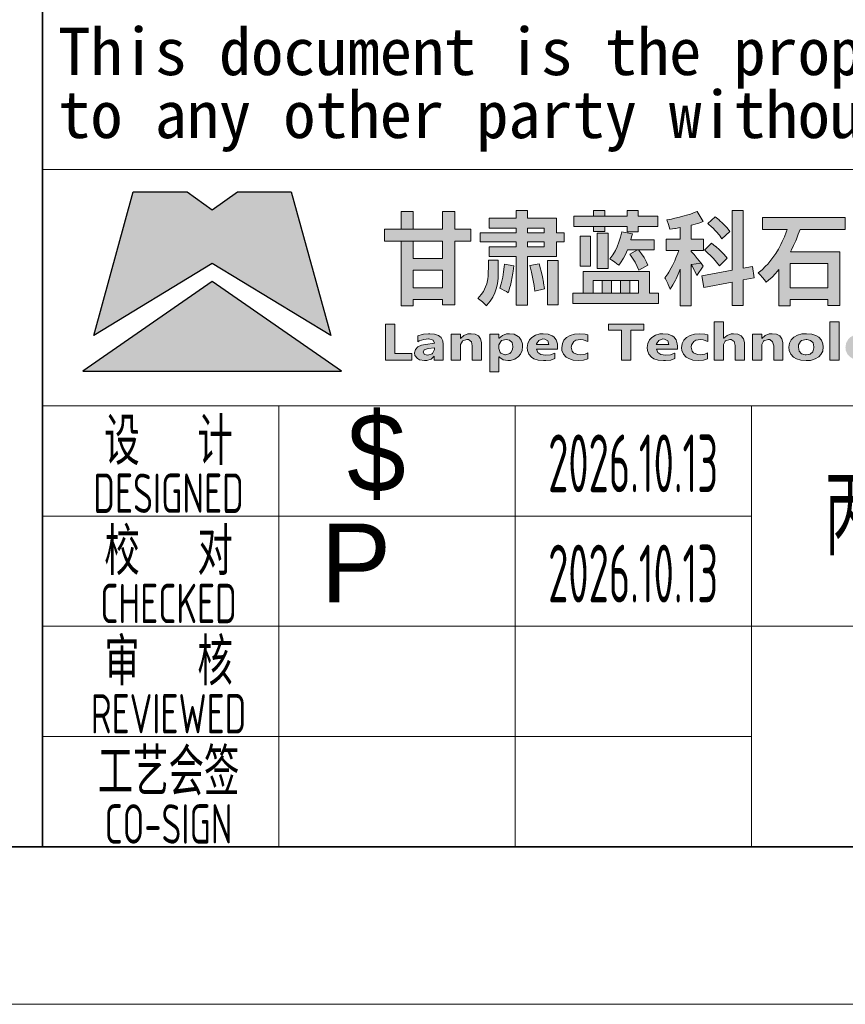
# Model space of a CAD drawing. Header units: millimetres. Extents: x 612290 to 637520, y -99766 to -71780.
# Tile 6 of 14: x 631776 to 633348, y -99766 to -97890. Entities that reach past the tile are written whole.
import ezdxf
from ezdxf.enums import TextEntityAlignment as Align

# ---------------------------------------------------------------- set-up
doc = ezdxf.new("R2010")
doc.units = ezdxf.units.MM
for name, color, linetype, lineweight in [('1粗实线', 7, 'Continuous', 35), ('2细实线', 3, 'Continuous', 13), ('7文本', 2, 'Continuous', 13), ('9图表', 4, 'Continuous', 13)]:
    doc.layers.add(name, color=color, linetype=linetype, lineweight=lineweight)
doc.layers.add('LOGO 1', color=7, linetype='Continuous', true_color=0x1e2380)
doc.layers.add('LOGO 2', color=7, linetype='Continuous', true_color=0x0075c2)
doc.styles.add('lanpec', font='bpec_e.shx', dxfattribs={"width": 0.75, "bigfont": 'hztxt.shx'})
doc.styles.add('签名', font='蓝滨（2023.12.29新增新同事电子签名）.ttf', dxfattribs={"width": 0.75})
doc.styles.add('黑体', font='simhei.ttf', dxfattribs={"width": 1.5})

# ---------------------------------------------------------------- blocks, each defined once
blk = doc.blocks.new('A1-零部件图-LANPEC-AUTOPRINT')
at = {"layer": '1粗实线'}
blk.add_lwpolyline([(-816, 10), (-10, 10), (-10, 584), (-816, 584)], close=True, dxfattribs=at)
at = {"layer": '9图表'}
blk.add_lwpolyline([(-841, 0), (0, 0), (0, 594), (-841, 594)], close=True, dxfattribs=at)
blk = doc.blocks.new('蓝科新LOGO')
at = {"layer": 'LOGO 1'}
h = blk.add_hatch(color=256, dxfattribs=at)
h.dxf.hatch_style = 1
h.paths.add_polyline_path([(3766.33, 824.802), (3765.443, 824.802), (3765.443, 825.787), (3764.757, 825.787), (3764.757, 824.802), (3763.113, 824.802), (3762.446, 824.802), (3761.523, 824.802), (3761.523, 824.125), (3762.446, 824.125), (3764.757, 824.125), (3764.757, 823.171), (3763.113, 823.171), (3763.113, 824.125), (3762.446, 824.125), (3762.446, 820.532), (3763.113, 820.532), (3763.113, 820.873), (3764.757, 820.873), (3764.757, 820.577), (3765.443, 820.577), (3765.443, 824.125), (3766.33, 824.125)])
h.paths.add_polyline_path([(3763.113, 822.508), (3764.757, 822.508), (3764.757, 821.536), (3763.113, 821.536)], flags=16)
h.paths.add_polyline_path([(3763.113, 825.787), (3762.446, 825.787), (3762.446, 824.802), (3763.113, 824.802)], flags=17)
h = blk.add_hatch(color=256, dxfattribs=at)
h.dxf.hatch_style = 1
h.paths.add_polyline_path([(3771.106, 825.411), (3769.489, 825.411), (3769.489, 825.832), (3768.861, 825.832), (3768.861, 825.411), (3767.347, 825.411), (3767.347, 824.856), (3768.861, 824.856), (3768.861, 824.591), (3766.845, 824.591), (3766.845, 824.089), (3768.861, 824.089), (3768.861, 823.816), (3767.347, 823.816), (3767.347, 823.27), (3768.861, 823.27), (3768.861, 820.572), (3769.489, 820.572), (3769.489, 823.27), (3771.106, 823.27), (3771.106, 824.089), (3771.532, 824.089), (3771.532, 824.591), (3771.106, 824.591)])
h.paths.add_polyline_path([(3769.489, 824.856), (3770.42, 824.856), (3770.42, 824.591), (3769.489, 824.591)], flags=16)
h.paths.add_polyline_path([(3769.489, 824.089), (3770.42, 824.089), (3770.42, 823.816), (3769.489, 823.816)], flags=16)
h.paths.add_polyline_path([(3767.853, 822.266), (3767.858, 822.553), (3767.858, 823.063), (3767.307, 823.063), (3767.307, 822.571), (3767.302, 822.468), (3767.289, 822.172), (3767.271, 822.037), (3767.213, 821.751), (3767.154, 821.594), (3767.033, 821.334), (3766.912, 821.15), (3766.72, 820.935), (3766.751, 820.917), (3766.975, 820.747), (3767.002, 820.725), (3767.195, 820.532), (3767.222, 820.559), (3767.41, 820.779), (3767.558, 821.007), (3767.67, 821.253), (3767.755, 821.527), (3767.808, 821.764), (3767.844, 822.051)])
h.paths.add_polyline_path([(3768.664, 822.342), (3768.682, 822.463), (3768.718, 822.75), (3768.198, 822.853), (3768.185, 822.705), (3768.149, 822.418), (3768.104, 822.132), (3768.091, 822.055), (3768.024, 821.76), (3767.943, 821.509), (3768.055, 821.455), (3768.185, 821.388), (3768.31, 821.316), (3768.404, 821.253), (3768.418, 821.289), (3768.507, 821.567), (3768.53, 821.652), (3768.597, 821.939), (3768.619, 822.051)], flags=17)
h.paths.add_polyline_path([(3770.295, 822.23), (3770.223, 822.512), (3770.205, 822.589), (3770.125, 822.866), (3769.614, 822.772), (3769.632, 822.696), (3769.704, 822.409), (3769.722, 822.311), (3769.784, 822.029), (3769.802, 821.943), (3769.847, 821.661), (3769.851, 821.634), (3769.892, 821.348), (3770.429, 821.468), (3770.425, 821.491), (3770.38, 821.782), (3770.371, 821.849), (3770.313, 822.136)], flags=17)
h.paths.add_polyline_path([(3771.196, 823.059), (3770.604, 823.059), (3770.604, 820.59), (3771.196, 820.59)], flags=17)
h = blk.add_hatch(color=256, dxfattribs=at)
h.dxf.hatch_style = 1
h.paths.add_polyline_path([(3776.738, 825.514), (3775.644, 825.514), (3775.649, 825.828), (3775.026, 825.828), (3775.026, 825.514), (3773.79, 825.514), (3773.167, 825.514), (3772.069, 825.514), (3772.069, 824.954), (3773.167, 824.954), (3775.026, 824.954), (3775.026, 824.654), (3775.649, 824.654), (3775.644, 824.954), (3776.738, 824.954)])
h.paths.add_polyline_path([(3773.79, 825.828), (3773.167, 825.828), (3773.167, 825.514), (3773.79, 825.514)], flags=17)
h.paths.add_polyline_path([(3773.79, 824.954), (3773.167, 824.954), (3773.167, 824.676), (3773.79, 824.676)], flags=17)
h.paths.add_polyline_path([(3772.992, 824.399), (3772.414, 824.399), (3772.414, 822.727), (3772.992, 822.727)])
h.paths.add_polyline_path([(3773.973, 824.569), (3773.364, 824.569), (3773.364, 822.615), (3773.973, 822.615)])
h.paths.add_polyline_path([(3776.536, 824.197), (3775.241, 824.197), (3775.282, 824.363), (3775.322, 824.528), (3774.736, 824.645), (3774.668, 824.354), (3774.578, 824.08), (3774.475, 823.816), (3774.377, 823.606), (3774.233, 823.364), (3774.067, 823.153), (3774.188, 823.072), (3774.327, 822.978), (3774.466, 822.875), (3774.569, 822.79), (3774.672, 822.929), (3774.825, 823.175), (3774.932, 823.377), (3775.053, 823.641), (3775.618, 823.641), (3775.662, 823.641), (3776.536, 823.641)])
h.paths.add_polyline_path([(3775.976, 823.216), (3775.837, 823.426), (3775.662, 823.641), (3775.618, 823.641), (3775.179, 823.399), (3775.335, 823.189), (3775.479, 822.951), (3775.6, 822.718), (3775.685, 822.508), (3776.182, 822.795), (3776.119, 822.951)])
h.paths.add_polyline_path([(3776.276, 822.445), (3772.575, 822.445), (3772.575, 821.227), (3773.149, 821.227), (3773.149, 821.93), (3773.637, 821.93), (3774.157, 821.93), (3774.654, 821.93), (3775.662, 821.93), (3775.662, 821.227), (3775.179, 821.227), (3774.654, 821.227), (3774.157, 821.227), (3772.575, 821.227), (3772.015, 821.227), (3772.015, 820.653), (3776.782, 820.653), (3776.782, 821.227), (3776.276, 821.227)])
h.paths.add_polyline_path([(3774.157, 821.93), (3773.637, 821.93), (3773.637, 821.227), (3774.157, 821.227)], flags=17)
h.paths.add_polyline_path([(3775.179, 821.93), (3774.654, 821.93), (3774.654, 821.227), (3775.179, 821.227)], flags=17)
h = blk.add_hatch(color=256, dxfattribs=at)
h.dxf.hatch_style = 1
h.paths.add_polyline_path([(3779.291, 824.242), (3778.601, 824.242), (3778.601, 825.021), (3778.696, 825.044), (3778.955, 825.115), (3779.023, 825.138), (3779.274, 825.232), (3778.924, 825.783), (3778.821, 825.738), (3778.561, 825.64), (3778.404, 825.59), (3778.14, 825.514), (3777.952, 825.465), (3777.687, 825.402), (3777.495, 825.362), (3777.235, 825.317), (3777.338, 825.057), (3777.401, 824.793), (3777.428, 824.797), (3777.696, 824.833), (3777.728, 824.838), (3777.992, 824.887), (3777.992, 824.242), (3777.204, 824.242), (3777.204, 823.61), (3777.907, 823.61), (3777.858, 823.462), (3777.75, 823.193), (3777.683, 823.037), (3777.562, 822.781), (3777.49, 822.642), (3777.356, 822.4), (3777.298, 822.311), (3777.136, 822.087), (3777.163, 822.037), (3777.298, 821.773), (3777.325, 821.71), (3777.423, 821.446), (3777.432, 821.46), (3777.575, 821.688), (3777.719, 821.952), (3777.764, 822.037), (3777.88, 822.297), (3777.992, 822.571), (3777.992, 820.528), (3778.601, 820.528), (3778.601, 822.83), (3779.148, 822.902), (3779.135, 822.925), (3778.955, 823.144), (3778.933, 823.171), (3778.758, 823.386), (3778.601, 823.561), (3778.601, 823.61), (3779.291, 823.61)])
h.paths.add_polyline_path([(3779.274, 822.741), (3779.148, 822.902), (3778.601, 822.83), (3778.646, 822.745), (3778.776, 822.494), (3778.794, 822.463), (3778.911, 822.208)], flags=17)
h.paths.add_polyline_path([(3780.438, 823.386), (3780.416, 823.408), (3780.219, 823.61), (3780.183, 823.637), (3779.977, 823.825), (3779.955, 823.839), (3779.739, 824.009), (3779.345, 823.623), (3779.372, 823.601), (3779.578, 823.413), (3779.614, 823.382), (3779.816, 823.189), (3779.834, 823.171), (3780.017, 822.96), (3780.174, 822.759), (3780.6, 823.189)], flags=17)
h.paths.add_polyline_path([(3780.389, 825.089), (3780.367, 825.111), (3780.165, 825.304), (3780.152, 825.317), (3779.941, 825.492), (3779.533, 825.106), (3779.547, 825.093), (3779.757, 824.909), (3779.784, 824.882), (3779.977, 824.681), (3779.986, 824.672), (3780.17, 824.461), (3780.313, 824.255), (3780.748, 824.676), (3780.595, 824.873), (3780.582, 824.887)], flags=17)
h.paths.add_polyline_path([(3782.006, 822.718), (3781.491, 822.62), (3781.491, 825.832), (3780.877, 825.832), (3780.877, 822.508), (3779.197, 822.194), (3779.296, 821.554), (3780.877, 821.849), (3780.877, 820.537), (3781.491, 820.537), (3781.491, 821.966), (3782.105, 822.087)])
h = blk.add_hatch(color=256, dxfattribs=at)
h.dxf.hatch_style = 1
h.paths.add_polyline_path([(3786.868, 823.534), (3784.126, 823.534), (3784.179, 823.637), (3784.305, 823.892), (3784.421, 824.152), (3784.457, 824.246), (3784.565, 824.515), (3784.668, 824.784), (3787.172, 824.784), (3787.172, 825.447), (3782.575, 825.447), (3782.575, 824.784), (3783.942, 824.784), (3783.893, 824.636), (3783.79, 824.367), (3783.673, 824.103), (3783.592, 823.942), (3783.458, 823.691), (3783.31, 823.449), (3783.207, 823.296), (3783.041, 823.068), (3782.862, 822.853), (3782.746, 822.727), (3782.544, 822.535), (3782.334, 822.365), (3782.441, 822.257), (3782.567, 822.114), (3782.683, 821.975), (3782.773, 821.845), (3782.898, 821.948), (3783.1, 822.132), (3783.292, 822.333), (3783.476, 822.553), (3783.476, 820.532), (3784.117, 820.532), (3784.117, 820.873), (3786.204, 820.873), (3786.204, 820.554), (3786.868, 820.554)])
h.paths.add_polyline_path([(3784.117, 822.889), (3786.204, 822.889), (3786.204, 821.527), (3784.117, 821.527)], flags=16)
h = blk.add_hatch(color=174, dxfattribs=at)
h.dxf.hatch_style = 1
h.paths.add_polyline_path([(3744.732, 816.88), (3759.132, 816.88), (3751.932, 821.88)])
h = blk.add_hatch(color=256, dxfattribs=at)
h.dxf.hatch_style = 1
h.paths.add_polyline_path([(3762.106, 819.509), (3761.577, 819.509), (3761.577, 817.51), (3763.037, 817.51), (3763.037, 817.863), (3762.106, 817.863)])
h.paths.add_polyline_path([(3764.791, 818.373), (3764.762, 818.578), (3764.674, 818.755), (3764.527, 818.872), (3764.311, 818.951), (3764.037, 818.97), (3763.978, 818.97), (3763.694, 818.941), (3763.615, 818.931), (3763.37, 818.853), (3763.37, 818.529), (3763.459, 818.578), (3763.713, 818.657), (3763.989, 818.689), (3764.223, 818.618), (3764.301, 818.441), (3763.811, 818.382), (3763.586, 818.343), (3763.37, 818.245), (3763.243, 818.098), (3763.194, 817.902), (3763.214, 817.765), (3763.351, 817.589), (3763.478, 817.52), (3763.753, 817.481), (3763.88, 817.481), (3764.115, 817.559), (3764.291, 817.716), (3764.291, 817.51), (3764.791, 817.51)])
h.paths.add_polyline_path([(3764.301, 818.196), (3764.301, 818.088), (3764.291, 818.059), (3764.193, 817.863), (3764.174, 817.853), (3763.929, 817.775), (3763.743, 817.824), (3763.674, 817.951), (3763.723, 818.069), (3763.958, 818.157)], flags=16)
h.paths.add_polyline_path([(3765.863, 818.566), (3766.104, 818.657), (3766.202, 818.647), (3766.359, 818.529), (3766.408, 818.304), (3766.408, 817.51), (3766.927, 817.51), (3766.927, 818.382), (3766.927, 818.48), (3766.868, 818.696), (3766.761, 818.853), (3766.574, 818.941), (3766.339, 818.97), (3766.163, 818.961), (3765.937, 818.872), (3765.751, 818.707), (3765.751, 818.941), (3765.232, 818.941), (3765.232, 817.51), (3765.751, 817.51), (3765.751, 818.324), (3765.761, 818.373)])
h.paths.add_polyline_path([(3769.014, 818.784), (3768.965, 818.823), (3768.749, 818.941), (3768.485, 818.97), (3768.318, 818.961), (3768.083, 818.882), (3767.897, 818.717), (3767.897, 818.941), (3767.378, 818.941), (3767.378, 816.854), (3767.897, 816.854), (3767.897, 817.687), (3767.907, 817.687), (3767.936, 817.648), (3768.132, 817.52), (3768.397, 817.481), (3768.534, 817.481), (3768.779, 817.55), (3768.985, 817.697), (3769.092, 817.834), (3769.181, 818.03), (3769.21, 818.265), (3769.2, 818.402), (3769.132, 818.618)])
h.paths.add_polyline_path([(3768.005, 818.549), (3768.044, 818.588), (3768.289, 818.657), (3768.485, 818.618), (3768.622, 818.49), (3768.671, 818.265), (3768.652, 818.098), (3768.563, 817.922), (3768.505, 817.863), (3768.26, 817.795), (3768.22, 817.795), (3767.995, 817.893), (3767.956, 817.932), (3767.887, 818.147), (3767.887, 818.265), (3767.897, 818.353)], flags=16)
h.paths.add_polyline_path([(3771.16, 818.284), (3771.15, 818.412), (3771.081, 818.627), (3770.944, 818.794), (3770.866, 818.853), (3770.631, 818.941), (3770.356, 818.97), (3770.17, 818.961), (3769.925, 818.892), (3769.719, 818.765), (3769.592, 818.627), (3769.504, 818.431), (3769.465, 818.206), (3769.484, 818.03), (3769.563, 817.834), (3769.71, 817.667), (3769.837, 817.579), (3770.072, 817.501), (3770.366, 817.481), (3770.503, 817.481), (3770.778, 817.51), (3771.003, 817.589), (3771.003, 817.893), (3770.758, 817.804), (3770.484, 817.775), (3770.229, 817.814), (3770.053, 817.922), (3769.984, 818.108), (3771.16, 818.108)])
h.paths.add_polyline_path([(3769.984, 818.373), (3769.994, 818.412), (3770.111, 818.598), (3770.347, 818.686), (3770.445, 818.676), (3770.611, 818.578), (3770.67, 818.373)], flags=16)
h.paths.add_polyline_path([(3771.914, 818.216), (3771.944, 818.363), (3772.061, 818.539), (3772.179, 818.608), (3772.443, 818.657), (3772.59, 818.637), (3772.835, 818.549), (3772.835, 818.912), (3772.688, 818.951), (3772.385, 818.97), (3772.11, 818.951), (3771.865, 818.882), (3771.659, 818.765), (3771.513, 818.618), (3771.424, 818.422), (3771.395, 818.186), (3771.405, 818.039), (3771.483, 817.844), (3771.64, 817.677), (3771.787, 817.589), (3772.022, 817.501), (3772.306, 817.481), (3772.61, 817.501), (3772.835, 817.569), (3772.835, 817.902), (3772.688, 817.834), (3772.424, 817.795), (3772.277, 817.814), (3772.051, 817.912), (3771.973, 818)])
h = blk.add_hatch(color=256, dxfattribs=at)
h.dxf.hatch_style = 1
h.paths.add_polyline_path([(3775.246, 819.166), (3775.961, 819.166), (3775.961, 819.509), (3774.001, 819.509), (3774.001, 819.166), (3774.716, 819.166), (3774.716, 817.51), (3775.246, 817.51)])
h.paths.add_polyline_path([(3776.666, 818.108), (3777.832, 818.108), (3777.832, 818.284), (3777.822, 818.412), (3777.754, 818.627), (3777.626, 818.794), (3777.538, 818.853), (3777.313, 818.941), (3777.029, 818.97), (3776.852, 818.961), (3776.607, 818.892), (3776.402, 818.765), (3776.274, 818.627), (3776.176, 818.431), (3776.147, 818.206), (3776.167, 818.03), (3776.245, 817.834), (3776.382, 817.667), (3776.519, 817.579), (3776.754, 817.501), (3777.048, 817.481), (3777.176, 817.481), (3777.46, 817.51), (3777.685, 817.589), (3777.685, 817.893), (3777.675, 817.893), (3777.44, 817.804), (3777.166, 817.775), (3776.901, 817.814), (3776.735, 817.922)])
h.paths.add_polyline_path([(3776.656, 818.373), (3776.666, 818.412), (3776.794, 818.598), (3777.029, 818.686), (3777.117, 818.676), (3777.293, 818.578), (3777.352, 818.373)], flags=16)
h.paths.add_polyline_path([(3778.596, 818.216), (3778.616, 818.363), (3778.743, 818.539), (3778.861, 818.608), (3779.126, 818.657), (3779.273, 818.637), (3779.517, 818.549), (3779.517, 818.912), (3779.361, 818.951), (3779.057, 818.97), (3778.792, 818.951), (3778.547, 818.882), (3778.342, 818.765), (3778.195, 818.618), (3778.097, 818.422), (3778.067, 818.186), (3778.087, 818.039), (3778.165, 817.844), (3778.322, 817.677), (3778.459, 817.589), (3778.694, 817.501), (3778.979, 817.481), (3778.988, 817.481), (3779.282, 817.501), (3779.508, 817.569), (3779.508, 817.902), (3779.361, 817.834), (3779.106, 817.795), (3778.949, 817.814), (3778.734, 817.912), (3778.655, 818)])
h.paths.add_polyline_path([(3779.88, 817.51), (3780.399, 817.51), (3780.399, 818.324), (3780.399, 818.373), (3780.501, 818.566), (3780.742, 818.657), (3780.83, 818.647), (3780.987, 818.549), (3781.046, 818.324), (3781.046, 817.51), (3781.565, 817.51), (3781.565, 818.392), (3781.565, 818.49), (3781.506, 818.696), (3781.389, 818.853), (3781.203, 818.941), (3780.958, 818.97), (3780.821, 818.961), (3780.595, 818.882), (3780.399, 818.717), (3780.399, 819.627), (3779.88, 819.627)])
h.paths.add_polyline_path([(3782.016, 817.51), (3782.535, 817.51), (3782.535, 818.324), (3782.535, 818.373), (3782.637, 818.566), (3782.878, 818.657), (3782.986, 818.647), (3783.133, 818.529), (3783.192, 818.304), (3783.192, 817.51), (3783.711, 817.51), (3783.711, 818.382), (3783.701, 818.48), (3783.652, 818.696), (3783.535, 818.853), (3783.358, 818.941), (3783.113, 818.97), (3782.937, 818.961), (3782.712, 818.872), (3782.535, 818.716), (3782.535, 818.941), (3782.016, 818.941)])
h.paths.add_polyline_path([(3784.074, 818.451), (3784.044, 818.216), (3784.064, 818.039), (3784.152, 817.834), (3784.299, 817.677), (3784.465, 817.579), (3784.701, 817.501), (3784.995, 817.481), (3785.24, 817.491), (3785.494, 817.569), (3785.7, 817.687), (3785.827, 817.824), (3785.925, 818.01), (3785.955, 818.245), (3785.935, 818.412), (3785.857, 818.618), (3785.7, 818.774), (3785.543, 818.872), (3785.308, 818.951), (3785.014, 818.97), (3784.769, 818.961), (3784.514, 818.892), (3784.309, 818.774), (3784.172, 818.637)])
h.paths.add_polyline_path([(3784.583, 818.363), (3784.691, 818.539), (3784.75, 818.588), (3785.019, 818.661), (3785.249, 818.598), (3785.386, 818.461), (3785.426, 818.235), (3785.426, 818.186), (3785.367, 817.971), (3785.23, 817.844), (3785.004, 817.795), (3784.955, 817.795), (3784.75, 817.853), (3784.612, 818), (3784.573, 818.226)], flags=16)
h.paths.add_polyline_path([(3786.837, 819.627), (3786.317, 819.627), (3786.317, 817.51), (3786.837, 817.51)])
h.paths.add_polyline_path([(3787.454, 817.677), (3787.611, 817.579), (3787.856, 817.501), (3788.14, 817.481), (3788.394, 817.491), (3788.639, 817.569), (3788.845, 817.687), (3788.973, 817.824), (3789.071, 818.01), (3789.1, 818.245), (3789.08, 818.412), (3789.002, 818.618), (3788.845, 818.774), (3788.698, 818.872), (3788.453, 818.951), (3788.169, 818.97), (3787.914, 818.961), (3787.66, 818.892), (3787.454, 818.774), (3787.326, 818.637), (3787.228, 818.451), (3787.189, 818.216), (3787.209, 818.039), (3787.297, 817.834)])
h.paths.add_polyline_path([(3787.767, 818), (3787.718, 818.226), (3787.738, 818.363), (3787.836, 818.539), (3787.905, 818.588), (3788.164, 818.661), (3788.394, 818.598), (3788.532, 818.461), (3788.571, 818.235), (3788.571, 818.186), (3788.512, 817.971), (3788.375, 817.844), (3788.159, 817.795), (3788.11, 817.795), (3787.895, 817.853)], flags=16)
h.paths.add_polyline_path([(3791.197, 818.941), (3790.677, 818.941), (3790.677, 818.751), (3790.638, 818.804), (3790.442, 818.931), (3790.178, 818.97), (3790.031, 818.97), (3789.786, 818.902), (3789.59, 818.765), (3789.472, 818.618), (3789.394, 818.422), (3789.364, 818.186), (3789.374, 818.049), (3789.443, 817.844), (3789.57, 817.667), (3789.619, 817.628), (3789.835, 817.51), (3790.109, 817.481), (3790.256, 817.491), (3790.491, 817.569), (3790.677, 817.724), (3790.677, 817.599), (3790.648, 817.442), (3790.521, 817.275), (3790.354, 817.187), (3790.08, 817.148), (3790.041, 817.148), (3789.776, 817.187), (3789.521, 817.285), (3789.521, 816.923), (3789.551, 816.913), (3789.796, 816.864), (3790.099, 816.844), (3790.187, 816.844), (3790.472, 816.874), (3790.717, 816.942), (3790.913, 817.06), (3790.932, 817.079), (3791.079, 817.236), (3791.167, 817.432), (3791.197, 817.667)])
h.paths.add_polyline_path([(3790.57, 817.902), (3790.521, 817.863), (3790.276, 817.795), (3790.217, 817.804), (3790.001, 817.902), (3789.943, 817.981), (3789.894, 818.196), (3789.903, 818.353), (3790.001, 818.539), (3790.06, 818.588), (3790.305, 818.657), (3790.344, 818.657), (3790.57, 818.559), (3790.609, 818.52), (3790.677, 818.314), (3790.677, 818.196), (3790.668, 818.098)], flags=16)
h.paths.add_polyline_path([(3791.657, 817.51), (3792.176, 817.51), (3792.176, 818.941), (3791.657, 818.941)])
h.paths.add_polyline_path([(3791.922, 819.617), (3791.706, 819.558), (3791.618, 819.401), (3791.706, 819.245), (3791.922, 819.176), (3792.137, 819.245), (3792.225, 819.401), (3792.137, 819.558)])
h.paths.add_polyline_path([(3793.049, 818.108), (3794.224, 818.108), (3794.224, 818.284), (3794.214, 818.412), (3794.146, 818.627), (3794.009, 818.794), (3793.93, 818.853), (3793.705, 818.941), (3793.421, 818.97), (3793.244, 818.961), (3793, 818.892), (3792.784, 818.765), (3792.666, 818.627), (3792.568, 818.431), (3792.539, 818.206), (3792.549, 818.03), (3792.627, 817.834), (3792.774, 817.667), (3792.911, 817.579), (3793.146, 817.501), (3793.431, 817.481), (3793.568, 817.481), (3793.842, 817.51), (3794.067, 817.589), (3794.067, 817.893), (3793.823, 817.804), (3793.548, 817.775), (3793.293, 817.814), (3793.117, 817.922)])
h.paths.add_polyline_path([(3793.049, 818.373), (3793.058, 818.412), (3793.176, 818.598), (3793.421, 818.686), (3793.509, 818.676), (3793.685, 818.578), (3793.744, 818.373)], flags=16)
h.paths.add_polyline_path([(3795.361, 817.902), (3795.312, 817.814), (3795.034, 817.764), (3794.773, 817.795), (3794.518, 817.893), (3794.518, 817.55), (3794.773, 817.491), (3795.057, 817.481), (3795.145, 817.481), (3795.42, 817.51), (3795.645, 817.599), (3795.802, 817.736), (3795.87, 817.942), (3795.802, 818.137), (3795.616, 818.284), (3795.537, 818.314), (3795.253, 818.402), (3795.175, 818.422), (3795.028, 818.559), (3795.106, 818.647), (3795.302, 818.686), (3795.508, 818.667), (3795.763, 818.588), (3795.763, 818.912), (3795.567, 818.951), (3795.292, 818.97), (3795.233, 818.97), (3794.959, 818.941), (3794.734, 818.853), (3794.577, 818.725), (3794.518, 818.529), (3794.528, 818.431), (3794.646, 818.255), (3794.802, 818.157), (3795.096, 818.069), (3795.224, 818.03)])
at = {"layer": 'LOGO 2'}
h = blk.add_hatch(color=152, dxfattribs=at)
h.dxf.hatch_style = 1
h.paths.add_polyline_path([(3751.932, 822.88), (3758.532, 818.88), (3756.332, 826.88), (3753.332, 826.88), (3751.932, 825.88), (3750.532, 826.88), (3747.532, 826.88), (3745.332, 818.88)])
at = {"layer": 'LOGO 1'}
blk.add_line((3744.732, 816.88), (3759.132, 816.88), dxfattribs=at)
at = {"layer": 'LOGO 1', "color": 164, "lineweight": 0}
for points in [[(3765.443, 825.787), (3764.757, 825.787), (3764.757, 824.802), (3763.113, 824.802), (3762.446, 824.802), (3761.523, 824.802), (3761.523, 824.125), (3762.446, 824.125), (3764.757, 824.125), (3764.757, 823.171), (3763.113, 823.171)], [(3764.757, 820.873), (3764.757, 820.577), (3765.443, 820.577), (3765.443, 824.125), (3766.33, 824.125), (3766.33, 824.802), (3765.443, 824.802), (3765.443, 825.787)], [(3768.861, 823.816), (3767.347, 823.816), (3767.347, 823.27), (3768.861, 823.27), (3768.861, 820.572), (3769.489, 820.572), (3769.489, 823.27), (3771.106, 823.27), (3771.106, 824.089), (3771.532, 824.089), (3771.532, 824.591), (3771.106, 824.591), (3771.106, 825.411), (3769.489, 825.411), (3769.489, 825.832)], [(3769.489, 825.832), (3768.861, 825.832), (3768.861, 825.411), (3767.347, 825.411), (3767.347, 824.856), (3768.861, 824.856)], [(3778.924, 825.783), (3778.821, 825.738), (3778.561, 825.64), (3778.404, 825.59), (3778.14, 825.514), (3777.952, 825.465), (3777.687, 825.402), (3777.495, 825.362), (3777.235, 825.317), (3777.338, 825.057), (3777.401, 824.793), (3777.428, 824.797), (3777.696, 824.833), (3777.728, 824.838), (3777.992, 824.887)], [(3778.601, 825.021), (3778.696, 825.044), (3778.955, 825.115), (3779.023, 825.138), (3779.274, 825.232), (3778.924, 825.783)], [(3781.491, 825.832), (3780.877, 825.832), (3780.877, 822.508)], [(3781.491, 822.62), (3781.491, 825.832)], [(3787.172, 825.447), (3782.575, 825.447), (3782.575, 824.784), (3783.942, 824.784), (3783.893, 824.636), (3783.79, 824.367), (3783.673, 824.103), (3783.592, 823.942), (3783.458, 823.691), (3783.31, 823.449), (3783.207, 823.296), (3783.041, 823.068)], [(3786.204, 820.873), (3786.204, 820.554), (3786.868, 820.554), (3786.868, 823.534), (3784.126, 823.534), (3784.179, 823.637), (3784.305, 823.892), (3784.421, 824.152), (3784.457, 824.246), (3784.565, 824.515), (3784.668, 824.784), (3787.172, 824.784), (3787.172, 825.447)], [(3768.861, 824.856), (3768.861, 824.591)], [(3769.489, 824.591), (3769.489, 824.856), (3770.42, 824.856), (3769.489, 824.856)], [(3769.489, 824.856), (3770.42, 824.856), (3770.42, 824.591), (3769.489, 824.591)], [(3777.992, 824.887), (3777.992, 824.242), (3777.204, 824.242), (3777.204, 823.61), (3777.907, 823.61), (3777.858, 823.462), (3777.75, 823.193), (3777.683, 823.037), (3777.562, 822.781), (3777.49, 822.642)], [(3777.992, 822.571), (3777.992, 820.528), (3778.601, 820.528), (3778.601, 822.83), (3779.148, 822.902), (3779.135, 822.925), (3778.955, 823.144), (3778.933, 823.171), (3778.758, 823.386), (3778.601, 823.561), (3778.601, 823.61), (3779.291, 823.61), (3779.291, 824.242), (3778.601, 824.242), (3778.601, 825.021)], [(3768.861, 824.591), (3766.845, 824.591), (3766.845, 824.089), (3768.861, 824.089)], [(3763.113, 823.171), (3763.113, 824.125), (3764.757, 824.125), (3762.446, 824.125)], [(3762.446, 824.125), (3762.446, 820.532), (3763.113, 820.532), (3763.113, 820.873), (3764.757, 820.873)], [(3768.861, 824.089), (3768.861, 823.816)], [(3769.489, 823.816), (3769.489, 824.089), (3770.42, 824.089), (3769.489, 824.089)], [(3769.489, 824.089), (3770.42, 824.089), (3770.42, 823.816), (3769.489, 823.816)], [(3777.49, 822.642), (3777.356, 822.4), (3777.298, 822.311), (3777.136, 822.087), (3777.163, 822.037), (3777.298, 821.773), (3777.325, 821.71), (3777.423, 821.446), (3777.432, 821.46), (3777.575, 821.688), (3777.719, 821.952), (3777.764, 822.037), (3777.88, 822.297), (3777.992, 822.571)], [(3781.491, 821.966), (3782.105, 822.087), (3782.006, 822.718)], [(3782.006, 822.718), (3781.491, 822.62)], [(3782.746, 822.727), (3782.544, 822.535), (3782.334, 822.365), (3782.441, 822.257), (3782.567, 822.114), (3782.683, 821.975), (3782.773, 821.845), (3782.898, 821.948), (3783.1, 822.132), (3783.292, 822.333), (3783.476, 822.553)], [(3783.041, 823.068), (3782.862, 822.853), (3782.746, 822.727)], [(3784.117, 821.527), (3784.117, 822.889), (3786.204, 822.889)], [(3786.204, 822.889), (3786.204, 821.527), (3784.117, 821.527)], [(3763.113, 821.536), (3763.113, 822.508), (3764.757, 822.508)], [(3764.757, 822.508), (3764.757, 821.536), (3763.113, 821.536)], [(3774.654, 821.93), (3775.662, 821.93), (3775.662, 821.227), (3775.179, 821.227), (3774.654, 821.227), (3774.157, 821.227), (3772.575, 821.227), (3772.015, 821.227), (3772.015, 820.653), (3776.782, 820.653), (3776.782, 821.227), (3776.276, 821.227), (3776.276, 822.445)], [(3774.654, 821.93), (3775.662, 821.93), (3775.662, 821.227), (3775.179, 821.227), (3774.654, 821.227), (3774.157, 821.227), (3772.575, 821.227), (3772.015, 821.227), (3772.015, 820.653), (3776.782, 820.653), (3776.782, 821.227), (3776.276, 821.227), (3776.276, 822.445)], [(3776.276, 822.445), (3772.575, 822.445), (3772.575, 821.227), (3773.149, 821.227), (3773.149, 821.93), (3773.637, 821.93), (3774.157, 821.93), (3774.654, 821.93)], [(3780.877, 822.508), (3779.197, 822.194), (3779.296, 821.554), (3780.877, 821.849)], [(3783.476, 822.553), (3783.476, 820.532), (3784.117, 820.532), (3784.117, 820.873), (3786.204, 820.873)], [(3780.877, 821.849), (3780.877, 820.537), (3781.491, 820.537), (3781.491, 821.966)], [(3780.877, 821.849), (3780.877, 820.537), (3781.491, 820.537), (3781.491, 821.966)], [(3780.399, 819.627), (3779.88, 819.627), (3779.88, 817.51), (3780.399, 817.51), (3780.399, 818.324), (3780.399, 818.373), (3780.497, 818.559), (3780.507, 818.569), (3780.742, 818.657)], [(3780.399, 818.725), (3780.399, 819.627)], [(3764.037, 818.97), (3763.978, 818.97), (3763.694, 818.941), (3763.615, 818.931), (3763.37, 818.853), (3763.37, 818.529), (3763.459, 818.578), (3763.713, 818.657), (3763.968, 818.686)], [(3764.674, 818.755), (3764.527, 818.872), (3764.311, 818.951), (3764.037, 818.97)], [(3764.291, 817.716), (3764.291, 817.51), (3764.791, 817.51), (3764.791, 818.373), (3764.762, 818.578), (3764.674, 818.755)], [(3764.291, 817.716), (3764.291, 817.51), (3764.791, 817.51), (3764.791, 818.373), (3764.762, 818.578), (3764.674, 818.755)], [(3765.751, 818.941), (3765.232, 818.941), (3765.232, 817.51), (3765.751, 817.51), (3765.751, 818.324), (3765.761, 818.373), (3765.859, 818.559), (3765.869, 818.569), (3766.104, 818.657)], [(3766.339, 818.97), (3766.163, 818.961), (3765.937, 818.872), (3765.761, 818.716), (3765.751, 818.716)], [(3765.751, 818.716), (3765.751, 818.941)], [(3766.868, 818.696), (3766.761, 818.853), (3766.574, 818.941), (3766.339, 818.97)], [(3767.897, 818.941), (3767.378, 818.941), (3767.378, 816.854), (3767.897, 816.854), (3767.897, 817.687), (3767.907, 817.687)], [(3768.485, 818.97), (3768.318, 818.961), (3768.083, 818.882), (3767.907, 818.725), (3767.897, 818.725)], [(3767.897, 818.725), (3767.897, 818.941)], [(3768.985, 817.697), (3769.092, 817.834), (3769.181, 818.03), (3769.21, 818.265), (3769.2, 818.402), (3769.132, 818.618), (3769.014, 818.784), (3768.965, 818.823), (3768.749, 818.941), (3768.485, 818.97)], [(3769.719, 818.765), (3769.592, 818.627), (3769.504, 818.431), (3769.465, 818.206), (3769.484, 818.03), (3769.563, 817.834), (3769.71, 817.667)], [(3770.356, 818.97), (3770.17, 818.961), (3769.925, 818.892), (3769.719, 818.765)], [(3771.16, 818.284), (3771.15, 818.412), (3771.081, 818.627), (3770.944, 818.794), (3770.866, 818.853), (3770.631, 818.941), (3770.356, 818.97)], [(3771.659, 818.765), (3771.513, 818.618), (3771.424, 818.422), (3771.395, 818.186), (3771.405, 818.039), (3771.483, 817.844), (3771.64, 817.677)], [(3772.385, 818.97), (3772.11, 818.951), (3771.865, 818.882), (3771.659, 818.765)], [(3772.443, 818.657), (3772.59, 818.637), (3772.835, 818.549), (3772.835, 818.912), (3772.688, 818.951), (3772.385, 818.97)], [(3776.402, 818.765), (3776.274, 818.627), (3776.176, 818.431), (3776.147, 818.206), (3776.167, 818.03), (3776.245, 817.834), (3776.382, 817.667)], [(3777.029, 818.97), (3776.852, 818.961), (3776.607, 818.892), (3776.402, 818.765)], [(3777.832, 818.284), (3777.822, 818.412), (3777.754, 818.627), (3777.626, 818.794), (3777.538, 818.853), (3777.313, 818.941), (3777.029, 818.97)], [(3778.342, 818.765), (3778.195, 818.618), (3778.097, 818.422), (3778.067, 818.186), (3778.087, 818.039), (3778.165, 817.844), (3778.322, 817.677)], [(3779.057, 818.97), (3778.792, 818.951), (3778.547, 818.882), (3778.342, 818.765)], [(3779.126, 818.657), (3779.273, 818.637), (3779.517, 818.549), (3779.517, 818.912), (3779.361, 818.951), (3779.057, 818.97)], [(3780.958, 818.97), (3780.821, 818.961), (3780.595, 818.882), (3780.409, 818.725), (3780.399, 818.725)], [(3781.506, 818.696), (3781.389, 818.853), (3781.203, 818.941), (3780.958, 818.97)], [(3782.535, 818.941), (3782.016, 818.941), (3782.016, 817.51), (3782.535, 817.51), (3782.535, 818.324), (3782.535, 818.373), (3782.633, 818.559), (3782.643, 818.569), (3782.878, 818.657)], [(3783.113, 818.97), (3782.937, 818.961), (3782.712, 818.872), (3782.535, 818.716), (3782.535, 818.716)], [(3782.535, 818.716), (3782.535, 818.941)], [(3783.652, 818.696), (3783.535, 818.853), (3783.358, 818.941), (3783.113, 818.97)], [(3784.309, 818.774), (3784.172, 818.637), (3784.074, 818.451), (3784.044, 818.216), (3784.064, 818.039), (3784.152, 817.834), (3784.299, 817.677), (3784.465, 817.579), (3784.701, 817.501), (3784.995, 817.481), (3785.24, 817.491), (3785.494, 817.569), (3785.7, 817.687)], [(3785.014, 818.97), (3784.769, 818.961), (3784.514, 818.892), (3784.309, 818.774)], [(3785.7, 817.687), (3785.827, 817.824), (3785.925, 818.01), (3785.955, 818.245), (3785.935, 818.412), (3785.857, 818.618), (3785.7, 818.774), (3785.543, 818.872), (3785.308, 818.951), (3785.014, 818.97)], [(3763.37, 818.245), (3763.243, 818.098), (3763.194, 817.902), (3763.214, 817.765)], [(3763.968, 818.686), (3763.997, 818.686), (3764.223, 818.618), (3764.301, 818.441), (3763.811, 818.382), (3763.586, 818.343), (3763.37, 818.245)], [(3763.968, 818.686), (3763.997, 818.686), (3764.223, 818.618), (3764.301, 818.441), (3763.811, 818.382), (3763.586, 818.343), (3763.37, 818.245)], [(3766.104, 818.657), (3766.202, 818.647), (3766.359, 818.529), (3766.408, 818.304), (3766.408, 817.51), (3766.927, 817.51), (3766.927, 818.382), (3766.927, 818.48), (3766.868, 818.696)], [(3766.104, 818.657), (3766.202, 818.647), (3766.359, 818.529), (3766.408, 818.304), (3766.408, 817.51), (3766.927, 817.51), (3766.927, 818.382), (3766.927, 818.48), (3766.868, 818.696)], [(3768.26, 817.795), (3768.22, 817.795), (3767.995, 817.893), (3767.956, 817.932), (3767.887, 818.147), (3767.887, 818.265), (3767.897, 818.353), (3768.005, 818.549), (3768.044, 818.588), (3768.289, 818.657)], [(3768.289, 818.657), (3768.485, 818.618), (3768.622, 818.49), (3768.671, 818.265), (3768.652, 818.098), (3768.563, 817.922), (3768.505, 817.863), (3768.26, 817.795)], [(3769.984, 818.373), (3769.994, 818.412), (3770.111, 818.598), (3770.111, 818.598), (3770.347, 818.686)], [(3770.347, 818.686), (3770.445, 818.676), (3770.611, 818.578), (3770.67, 818.373), (3769.984, 818.373)], [(3770.484, 817.775), (3770.229, 817.814), (3770.053, 817.922), (3769.984, 818.108), (3771.16, 818.108), (3771.16, 818.284)], [(3772.424, 817.795), (3772.277, 817.814), (3772.051, 817.912), (3771.973, 818), (3771.914, 818.216), (3771.944, 818.363), (3772.061, 818.539), (3772.179, 818.608), (3772.443, 818.657)], [(3776.656, 818.373), (3776.666, 818.412), (3776.794, 818.598), (3776.794, 818.598), (3777.029, 818.686)], [(3777.029, 818.686), (3777.117, 818.676), (3777.293, 818.578), (3777.352, 818.373), (3776.656, 818.373)], [(3777.166, 817.775), (3776.901, 817.814), (3776.735, 817.922), (3776.666, 818.108), (3777.832, 818.108), (3777.832, 818.284)], [(3779.106, 817.795), (3778.949, 817.814), (3778.734, 817.912), (3778.655, 818), (3778.596, 818.216), (3778.616, 818.363), (3778.743, 818.539), (3778.861, 818.608), (3779.126, 818.657)], [(3780.742, 818.657), (3780.83, 818.647), (3780.987, 818.549), (3781.046, 818.324), (3781.046, 817.51), (3781.565, 817.51), (3781.565, 818.392), (3781.565, 818.49), (3781.506, 818.696)], [(3780.742, 818.657), (3780.83, 818.647), (3780.987, 818.549), (3781.046, 818.324), (3781.046, 817.51), (3781.565, 817.51), (3781.565, 818.392), (3781.565, 818.49), (3781.506, 818.696)], [(3782.878, 818.657), (3782.986, 818.647), (3783.133, 818.529), (3783.192, 818.304), (3783.192, 817.51), (3783.711, 817.51), (3783.711, 818.382), (3783.701, 818.48), (3783.652, 818.696)], [(3782.878, 818.657), (3782.986, 818.647), (3783.133, 818.529), (3783.192, 818.304), (3783.192, 817.51), (3783.711, 817.51), (3783.711, 818.382), (3783.701, 818.48), (3783.652, 818.696)], [(3785.004, 817.795), (3784.955, 817.795), (3784.75, 817.853), (3784.612, 818), (3784.573, 818.226), (3784.583, 818.363), (3784.691, 818.539), (3784.75, 818.588), (3785.004, 818.657)], [(3785.004, 818.657), (3785.034, 818.657), (3785.249, 818.598), (3785.386, 818.461), (3785.426, 818.235), (3785.426, 818.186), (3785.367, 817.971), (3785.23, 817.844), (3785.004, 817.795)], [(3763.214, 817.765), (3763.351, 817.589), (3763.478, 817.52), (3763.753, 817.481), (3763.88, 817.481), (3764.115, 817.559), (3764.291, 817.716), (3764.291, 817.716)], [(3763.929, 817.775), (3763.743, 817.824), (3763.674, 817.951), (3763.723, 818.069), (3763.958, 818.157), (3764.301, 818.196)], [(3764.301, 818.196), (3764.301, 818.088), (3764.291, 818.059), (3764.193, 817.863), (3764.174, 817.853), (3763.929, 817.775)], [(3764.301, 818.196), (3764.301, 818.088), (3764.291, 818.059), (3764.193, 817.863), (3764.174, 817.853), (3763.929, 817.775)], [(3767.907, 817.687), (3767.936, 817.648), (3768.132, 817.52), (3768.397, 817.481), (3768.534, 817.481), (3768.779, 817.55), (3768.985, 817.697)], [(3767.907, 817.687), (3767.936, 817.648), (3768.132, 817.52), (3768.397, 817.481), (3768.534, 817.481), (3768.779, 817.55), (3768.985, 817.697)], [(3769.71, 817.667), (3769.837, 817.579), (3770.072, 817.501), (3770.366, 817.481), (3770.503, 817.481), (3770.778, 817.51), (3771.003, 817.589), (3771.003, 817.893)], [(3771.003, 817.893), (3771.003, 817.893), (3770.758, 817.804), (3770.484, 817.775)], [(3771.64, 817.677), (3771.787, 817.589), (3772.022, 817.501), (3772.306, 817.481), (3772.306, 817.481), (3772.61, 817.501), (3772.835, 817.569), (3772.835, 817.902)], [(3772.835, 817.902), (3772.688, 817.834), (3772.424, 817.795)], [(3776.382, 817.667), (3776.519, 817.579), (3776.754, 817.501), (3777.048, 817.481), (3777.176, 817.481), (3777.46, 817.51), (3777.685, 817.589), (3777.685, 817.893)], [(3777.685, 817.893), (3777.675, 817.893), (3777.44, 817.804), (3777.166, 817.775)], [(3778.322, 817.677), (3778.459, 817.589), (3778.694, 817.501), (3778.979, 817.481), (3778.988, 817.481), (3779.282, 817.501), (3779.508, 817.569), (3779.508, 817.902)], [(3779.508, 817.902), (3779.361, 817.834), (3779.106, 817.795)]]:
    blk.add_lwpolyline(points, dxfattribs=at)
for points in [[(3763.113, 825.787), (3762.446, 825.787), (3762.446, 824.802), (3763.113, 824.802)], [(3775.649, 825.828), (3775.026, 825.828), (3775.026, 825.514), (3773.79, 825.514), (3773.167, 825.514), (3772.069, 825.514), (3772.069, 824.954), (3773.167, 824.954), (3775.026, 824.954), (3775.026, 824.654), (3775.649, 824.654), (3775.644, 824.954), (3776.738, 824.954), (3776.738, 825.514), (3775.644, 825.514)], [(3773.79, 825.828), (3773.167, 825.828), (3773.167, 825.514), (3773.79, 825.514)], [(3779.941, 825.492), (3779.533, 825.106), (3779.547, 825.093), (3779.757, 824.909), (3779.784, 824.882), (3779.977, 824.681), (3779.986, 824.672), (3780.17, 824.461), (3780.313, 824.255), (3780.748, 824.676), (3780.595, 824.873), (3780.582, 824.887), (3780.389, 825.089), (3780.367, 825.111), (3780.165, 825.304), (3780.152, 825.317)], [(3773.167, 824.954), (3773.167, 824.676), (3773.79, 824.676), (3773.79, 824.954), (3775.026, 824.954)], [(3772.992, 824.399), (3772.414, 824.399), (3772.414, 822.727), (3772.992, 822.727)], [(3773.973, 824.569), (3773.364, 824.569), (3773.364, 822.615), (3773.973, 822.615)], [(3774.735, 824.645), (3774.735, 824.641), (3774.668, 824.354), (3774.578, 824.08), (3774.475, 823.816), (3774.377, 823.606), (3774.233, 823.364), (3774.067, 823.153), (3774.188, 823.072), (3774.327, 822.978), (3774.466, 822.875), (3774.569, 822.79), (3774.672, 822.929), (3774.825, 823.175), (3774.932, 823.377), (3775.053, 823.641), (3775.618, 823.641), (3775.662, 823.641), (3776.536, 823.641), (3776.536, 824.197), (3775.241, 824.197), (3775.282, 824.363), (3775.322, 824.528)], [(3779.739, 824.009), (3779.345, 823.623), (3779.372, 823.601), (3779.578, 823.413), (3779.614, 823.382), (3779.816, 823.189), (3779.834, 823.171), (3780.017, 822.96), (3780.174, 822.759), (3780.6, 823.189), (3780.438, 823.386), (3780.416, 823.408), (3780.219, 823.61), (3780.183, 823.637), (3779.977, 823.825), (3779.955, 823.839)], [(3775.662, 823.641), (3775.618, 823.641), (3775.179, 823.399), (3775.335, 823.189), (3775.479, 822.951), (3775.6, 822.718), (3775.685, 822.508), (3776.182, 822.795), (3776.119, 822.951), (3775.976, 823.216), (3775.837, 823.426)], [(3767.858, 823.063), (3767.307, 823.063), (3767.307, 822.571), (3767.302, 822.468), (3767.289, 822.172), (3767.271, 822.037), (3767.213, 821.751), (3767.154, 821.594), (3767.033, 821.334), (3766.912, 821.15), (3766.72, 820.935), (3766.751, 820.917), (3766.975, 820.747), (3767.002, 820.725), (3767.195, 820.532), (3767.222, 820.559), (3767.41, 820.779), (3767.558, 821.007), (3767.67, 821.253), (3767.755, 821.527), (3767.808, 821.764), (3767.844, 822.051), (3767.853, 822.266), (3767.858, 822.553)], [(3768.198, 822.853), (3768.185, 822.705), (3768.149, 822.418), (3768.104, 822.132), (3768.091, 822.055), (3768.024, 821.76), (3767.943, 821.509), (3768.055, 821.455), (3768.185, 821.388), (3768.31, 821.316), (3768.404, 821.253), (3768.418, 821.289), (3768.507, 821.567), (3768.53, 821.652), (3768.597, 821.939), (3768.619, 822.051), (3768.664, 822.342), (3768.682, 822.463), (3768.718, 822.75)], [(3770.125, 822.866), (3769.614, 822.772), (3769.632, 822.696), (3769.704, 822.409), (3769.722, 822.311), (3769.784, 822.029), (3769.802, 821.943), (3769.847, 821.661), (3769.851, 821.634), (3769.892, 821.348), (3770.429, 821.468), (3770.425, 821.491), (3770.38, 821.782), (3770.371, 821.849), (3770.313, 822.136), (3770.295, 822.23), (3770.223, 822.512), (3770.205, 822.589)], [(3771.196, 823.059), (3770.604, 823.059), (3770.604, 820.59), (3771.196, 820.59)], [(3779.148, 822.902), (3778.601, 822.83), (3778.646, 822.745), (3778.776, 822.494), (3778.794, 822.463), (3778.911, 822.208), (3779.274, 822.741)], [(3774.157, 821.93), (3773.637, 821.93), (3773.637, 821.227), (3773.149, 821.227), (3772.575, 821.227), (3774.157, 821.227)], [(3774.654, 821.93), (3774.654, 821.227), (3775.179, 821.227), (3775.179, 821.93), (3775.662, 821.93)], [(3762.106, 819.509), (3761.577, 819.509), (3761.577, 817.51), (3763.037, 817.51), (3763.037, 817.863), (3762.106, 817.863)], [(3775.961, 819.509), (3774.001, 819.509), (3774.001, 819.166), (3774.716, 819.166), (3774.716, 817.51), (3775.246, 817.51), (3775.246, 819.166), (3775.961, 819.166)], [(3786.317, 817.51), (3786.317, 819.627), (3786.837, 819.627), (3786.837, 817.51), (3786.317, 817.51)]]:
    blk.add_lwpolyline(points, close=True, dxfattribs=at)
at = {"layer": 'LOGO 1'}
blk.add_lwpolyline([(3744.732, 816.88), (3759.132, 816.88), (3751.932, 821.88)], close=True, dxfattribs=at)
at = {"layer": 'LOGO 2'}
blk.add_lwpolyline([(3751.932, 822.88), (3745.332, 818.88), (3747.532, 826.88), (3750.532, 826.88), (3751.932, 825.88), (3753.332, 826.88), (3756.332, 826.88), (3758.532, 818.88)], close=True, dxfattribs=at)

msp = doc.modelspace()

# ---------------------------------------------------------------- linework, layer by layer
at = {"layer": '1粗实线'}
msp.add_lwpolyline([(631819.676, -97695.581), (637219.676, -97695.581), (637219.676, -99465.581), (631819.676, -99465.581)], close=True, dxfattribs=at)
at = {"layer": '9图表', "color": 4}
for p, q in [((631819.676, -98175.581), (637219.676, -98175.581)), ((631819.676, -98175.581), (637219.676, -98175.581)), ((631819.676, -98835.581), (633169.676, -98835.581)), ((631819.676, -99045.581), (633169.676, -99045.581)), ((633169.676, -99045.581), (637219.676, -99045.581)), ((631819.676, -99255.581), (633169.676, -99255.581))]:
    msp.add_line(p, q, dxfattribs=at)
at = {"layer": '9图表'}
for p, q in [((631819.676, -98175.581), (637219.676, -98175.581)), ((631819.676, -98625.581), (635419.676, -98625.581)), ((632269.676, -98625.581), (632269.676, -99465.581)), ((632719.676, -99465.581), (632719.676, -98625.581)), ((633169.676, -99465.581), (633169.676, -98625.581))]:
    msp.add_line(p, q, dxfattribs=at)

# ---------------------------------------------------------------- block references
at = {"xscale": 30, "yscale": 30, "zscale": 30}
msp.add_blockref('A1-零部件图-LANPEC-AUTOPRINT', (637519.676, -99765.581), dxfattribs=at)
at = {"layer": 'LOGO 1', "xscale": 34.2, "yscale": 34.2, "zscale": 34.2}
msp.add_blockref('蓝科新LOGO', (503826.888, -126497.143), dxfattribs=at)

# ---------------------------------------------------------------- texts
at = {"layer": '2细实线', "style": '签名'}
for s, p in [('   $', (632232.547, -98789.914)), ('  P', (632238.22, -98999.914))]:
    msp.add_text(s, height=150, dxfattribs=at).set_placement(p)
at = {"layer": '7文本', "style": 'lanpec'}
for s, height, width, p in [('2026.10.13', 110, 0.6, (632944.479, -98735.099, 0)), ('丙烯塔顶复合型空冷器（0218-A-105/2~4）', 150, 0.65, (634294.676, -98835.581)), ('2026.10.13', 110, 0.6, (632944.479, -98945.099, 0))]:
    msp.add_text(s, height=height, dxfattribs=dict(at, width=width)).set_placement(p, align=Align.MIDDLE_CENTER)
at = {"layer": '9图表', "style": '黑体'}
for s, p in [('This document is the property of LANPEC. It shall not be reproduced or transfered', (631849.676, -97950.581)), ("to any other party without LANPEC's permission in written form.", (631849.676, -98070.581))]:
    msp.add_text(s, height=90, dxfattribs=at).set_placement(p, align=Align.MIDDLE_LEFT)
at = {"layer": '9图表', "style": 'lanpec', "width": 0.75}
for s, height, p in [('设   计', 90, (632059.676, -98693.081, 0)), ('DESIGNED', 75, (632059.676, -98792.081, 0)), ('校   对', 90, (632059.676, -98903.081, 0)), ('CHECKED', 75, (632059.676, -99002.081, 0)), ('审   核', 90, (632059.676, -99113.081, 0)), ('REVIEWED', 75, (632059.676, -99212.081, 0)), ('工艺会签', 90, (632059.676, -99323.081, 0)), ('CO-SIGN', 75, (632059.676, -99422.081, 0))]:
    msp.add_text(s, height=height, dxfattribs=at).set_placement(p, align=Align.MIDDLE_CENTER)

doc.saveas('drawing.dxf')
